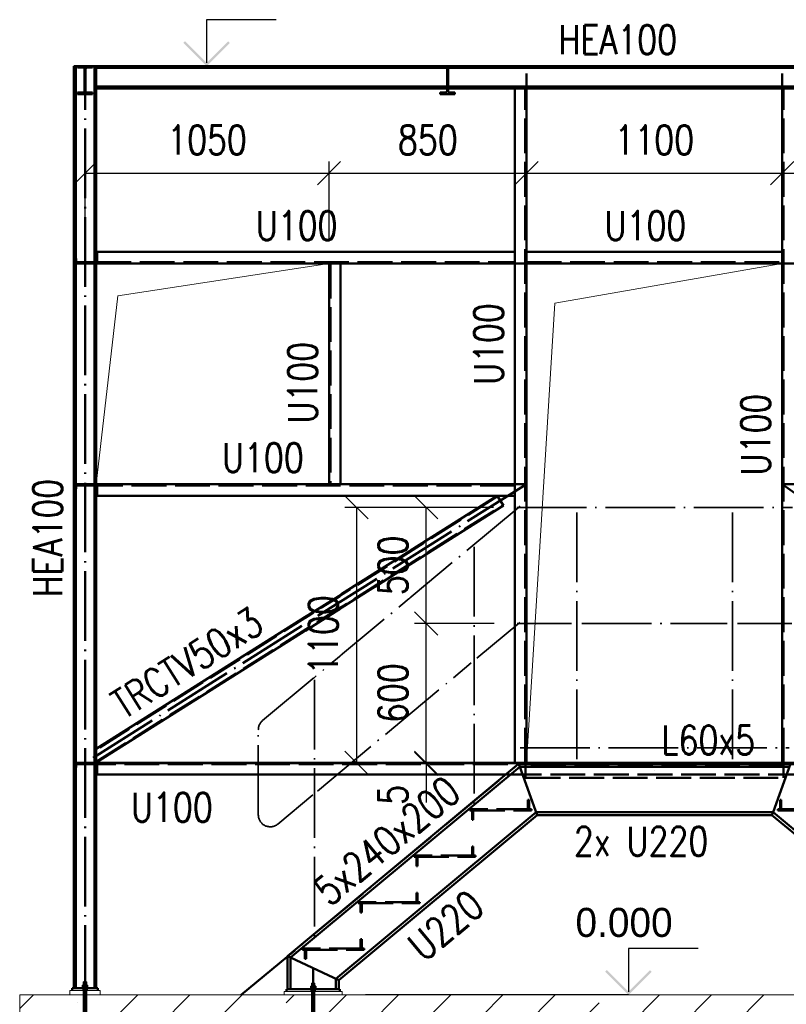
# Paper-space layout 'Layout1' of a CAD drawing. Extents: x -2 to 1083, y -36 to 422.
# Tile 10 of 67: x 268 to 334, y 44 to 128. Entities that reach past the tile are written whole.
import ezdxf

# ---------------------------------------------------------------- set-up
doc = ezdxf.new("R2010")
doc.units = 0
for name, pattern in [('ACAD_ISO02W100', [15, 12, -3]), ('ACAD_ISO04W100', [30.5, 24, -3, 0.5, -3]), ('HP_01_CER_B', [8, 5, -1, 1, -1])]:
    doc.linetypes.add(name, pattern=pattern)
doc.layers.get('0').update_dxf_attribs({"linetype": 'CONTINUOUS'})
doc.layers.get('DEFPOINTS').update_dxf_attribs({"color": 132, "linetype": 'CONTINUOUS'})
for name, color, linetype, lineweight in [('SS_1.ET-HALA_TaO-RASTR', 7, 'HP_01_CER_B', 13), ('SS_BETON-PODLITI', 9, 'CONTINUOUS', 13), ('SS_BETON-ZAKLADY', 9, 'CONTINUOUS', 13), ('SS_KOTVY', 2, 'CONTINUOUS', 35), ('SS_KOTY', 3, 'CONTINUOUS', 25), ('SS_KOTY-VYSKOVA', 140, 'CONTINUOUS', 25), ('SS_LEMOVÁNÍ', 21, 'CONTINUOUS', 50), ('SS_PODKLADY', 9, 'CONTINUOUS', 13), ('SS_POPIS_PROFILU', 13, 'CONTINUOUS', 25), ('SS_SCHODISTE', 30, 'CONTINUOUS', 50), ('SS_SLOUPY', 143, 'CONTINUOUS', 50), ('SS_TEXT25', 7, 'CONTINUOUS', 25), ('SS_VAZNICE', 113, 'CONTINUOUS', 50), ('SS_ZABRADLI', 2, 'CONTINUOUS', 35), ('SS_ZTUŽENÍ', 81, 'CONTINUOUS', 50)]:
    doc.layers.add(name, color=color, linetype=linetype, lineweight=lineweight)
doc.layers.add('SS_PLECHY', color=7, linetype='CONTINUOUS', lineweight=50, true_color=0xb47846)
doc.styles.add('ROMANS', font='romans.shx', dxfattribs={"width": 0.8})
doc.styles.add('romans.shx', font='romans.shx', dxfattribs={"height": 5})
doc.dimstyles.new('A-1_(2.5)_50AS', dxfattribs={"dimtxt": 2.5, "dimasz": 2, "dimexe": 1, "dimexo": 2, "dimgap": 0, "dimtad": 0, "dimdec": 1, "dimlfac": 50, "dimrnd": 1, "dimtxsty": 'ROMANS', "dimblk1": 'OBLIQUE', "dimblk2": 'OBLIQUE', "dimsah": 1, "dimcen": 2, "dimclrd": 256, "dimclre": 256, "dimclrt": 256, "dimadec": 1, "dimazin": 2, "dimtfac": 0.714286, "dimtdec": 1, "dimtmove": 0, "dimatfit": 3, "dimldrblk": 'OPEN', "dimfxl": 1, "dimtvp": 1.142857, "dimtfill": 1, "dimtolj": 1, "dimlwd": -1, "dimlwe": -1, "dimarcsym": 0})

# ---------------------------------------------------------------- blocks, each defined once
blk = doc.blocks.new('_Oblique')
at = {"color": 0, "linetype": 'ByBlock', "lineweight": -2}
blk.add_line((-0.5, -0.5), (0.5, 0.5), dxfattribs=at)
blk = doc.blocks.new('*D123')
at = {"layer": 'DEFPOINTS', "color": 0, "transparency": 16777216}
for p in [(294.427, 115.261), (273.427, 107.472, -97942.2), (294.427, 107.472)]:
    blk.add_point(p, dxfattribs=at)
at = {"layer": 'SS_KOTY', "transparency": 16777216}
for p, q in [((273.427, 109.472), (273.427, 116.261)), ((294.427, 109.472), (294.427, 116.261)), ((273.427, 115.261), (294.427, 115.261))]:
    blk.add_line(p, q, dxfattribs=at)
at = {"layer": 'SS_KOTY', "transparency": 16777216, "xscale": 2, "yscale": 2, "zscale": 2, "rotation": 180}
blk.add_blockref('_Oblique', (273.427, 115.261), dxfattribs=at)
at = {"layer": 'SS_KOTY', "transparency": 16777216, "xscale": 2, "yscale": 2, "zscale": 2}
blk.add_blockref('_Oblique', (294.427, 115.261), dxfattribs=at)
at = {"layer": 'SS_KOTY', "transparency": 16777216, "insert": (283.927, 118.118), "char_height": 2.5, "attachment_point": 5, "style": 'ROMANS', "bg_fill": 3, "box_fill_scale": 1.1, "bg_fill_color": 256, "bg_fill_true_color": 13158600, "bg_fill_transparency": 0}
blk.add_mtext('\\A1;1050', dxfattribs=at)
blk = doc.blocks.new('_OPEN')
at = {"color": 0, "linetype": 'ByBlock'}
for p, q in [((-1, 0.167), (0, 0)), ((0, 0), (-1, -0.167)), ((0, 0), (-1, 0))]:
    blk.add_line(p, q, dxfattribs=at)
blk = doc.blocks.new('*D124')
at = {"layer": 'DEFPOINTS', "color": 0, "transparency": 16777216}
for p in [(311.427, 115.261), (311.427, 108.472), (294.427, 107.472)]:
    blk.add_point(p, dxfattribs=at)
at = {"layer": 'SS_KOTY', "transparency": 16777216}
for p, q in [((294.427, 109.472), (294.427, 116.261)), ((311.427, 110.472), (311.427, 116.261)), ((294.427, 115.261), (311.427, 115.261))]:
    blk.add_line(p, q, dxfattribs=at)
at = {"layer": 'SS_KOTY', "transparency": 16777216, "xscale": 2, "yscale": 2, "zscale": 2, "rotation": 180}
blk.add_blockref('_Oblique', (294.427, 115.261), dxfattribs=at)
at = {"layer": 'SS_KOTY', "transparency": 16777216, "xscale": 2, "yscale": 2, "zscale": 2}
blk.add_blockref('_Oblique', (311.427, 115.261), dxfattribs=at)
at = {"layer": 'SS_KOTY', "transparency": 16777216, "insert": (302.927, 118.118), "char_height": 2.5, "attachment_point": 5, "style": 'ROMANS', "bg_fill": 3, "box_fill_scale": 1.1, "bg_fill_color": 256, "bg_fill_true_color": 13158600, "bg_fill_transparency": 0}
blk.add_mtext('\\A1;850', dxfattribs=at)
blk = doc.blocks.new('*D125')
at = {"layer": 'DEFPOINTS', "color": 0, "transparency": 16777216}
for p in [(333.427, 115.261), (311.427, 108.472), (333.427, 108.472)]:
    blk.add_point(p, dxfattribs=at)
at = {"layer": 'SS_KOTY', "transparency": 16777216}
for p, q in [((311.427, 110.472), (311.427, 116.261)), ((333.427, 110.472), (333.427, 116.261)), ((311.427, 115.261), (333.427, 115.261))]:
    blk.add_line(p, q, dxfattribs=at)
at = {"layer": 'SS_KOTY', "transparency": 16777216, "xscale": 2, "yscale": 2, "zscale": 2, "rotation": 180}
blk.add_blockref('_Oblique', (311.427, 115.261), dxfattribs=at)
at = {"layer": 'SS_KOTY', "transparency": 16777216, "xscale": 2, "yscale": 2, "zscale": 2}
blk.add_blockref('_Oblique', (333.427, 115.261), dxfattribs=at)
at = {"layer": 'SS_KOTY', "transparency": 16777216, "insert": (322.427, 118.118), "char_height": 2.5, "attachment_point": 5, "style": 'ROMANS', "bg_fill": 3, "box_fill_scale": 1.1, "bg_fill_color": 256, "bg_fill_true_color": 13158600, "bg_fill_transparency": 0}
blk.add_mtext('\\A1;1100', dxfattribs=at)
blk = doc.blocks.new('*D126')
at = {"layer": 'DEFPOINTS', "color": 0, "transparency": 16777216}
for p in [(346.027, 115.261), (333.427, 108.472), (346.027, 107.472)]:
    blk.add_point(p, dxfattribs=at)
at = {"layer": 'SS_KOTY', "transparency": 16777216}
for p, q in [((333.427, 110.472), (333.427, 116.261)), ((346.027, 109.472), (346.027, 116.261)), ((333.427, 115.261), (346.027, 115.261))]:
    blk.add_line(p, q, dxfattribs=at)
at = {"layer": 'SS_KOTY', "transparency": 16777216, "xscale": 2, "yscale": 2, "zscale": 2, "rotation": 180}
blk.add_blockref('_Oblique', (333.427, 115.261), dxfattribs=at)
at = {"layer": 'SS_KOTY', "transparency": 16777216, "xscale": 2, "yscale": 2, "zscale": 2}
blk.add_blockref('_Oblique', (346.027, 115.261), dxfattribs=at)
at = {"layer": 'SS_KOTY', "transparency": 16777216, "insert": (339.727, 118.118), "char_height": 2.5, "attachment_point": 5, "style": 'ROMANS', "bg_fill": 3, "box_fill_scale": 1.1, "bg_fill_color": 256, "bg_fill_true_color": 13158600, "bg_fill_transparency": 0}
blk.add_mtext('\\A1;630', dxfattribs=at)
blk = doc.blocks.new('*D128')
at = {"layer": 'DEFPOINTS', "color": 0, "transparency": 16777216}
for p in [(311.347, 64.472), (302.79, 64.372), (311.347, 64.372)]:
    blk.add_point(p, dxfattribs=at)
at = {"layer": 'SS_KOTY', "transparency": 16777216}
for p, q in [((309.347, 64.472), (301.79, 64.472)), ((302.79, 64.472), (302.79, 64.372)), ((309.347, 64.372), (301.79, 64.372)), ((302.79, 64.372), (302.79, 61.038))]:
    blk.add_line(p, q, dxfattribs=at)
at = {"layer": 'SS_KOTY', "transparency": 16777216, "xscale": 2, "yscale": 2, "zscale": 2}
for p, rotation in [((302.79, 64.472), 90), ((302.79, 64.372), 270)]:
    blk.add_blockref('_Oblique', p, dxfattribs=dict(at, rotation=rotation))
at = {"layer": 'SS_KOTY', "transparency": 16777216, "insert": (299.933, 61.705), "char_height": 2.5, "attachment_point": 5, "rotation": 90, "style": 'ROMANS', "bg_fill": 3, "box_fill_scale": 1.1, "bg_fill_color": 256, "bg_fill_true_color": 13158600, "bg_fill_transparency": 0}
blk.add_mtext('\\A1;5', dxfattribs=at)
blk = doc.blocks.new('*D129')
at = {"layer": 'DEFPOINTS', "color": 0, "transparency": 16777216}
for p in [(302.79, 76.472), (310.631, 76.472, -97917.3), (311.347, 64.472)]:
    blk.add_point(p, dxfattribs=at)
at = {"layer": 'SS_KOTY', "transparency": 16777216}
for p, q in [((308.631, 76.472), (301.79, 76.472)), ((302.79, 64.472), (302.79, 76.472)), ((309.347, 64.472), (301.79, 64.472))]:
    blk.add_line(p, q, dxfattribs=at)
at = {"layer": 'SS_KOTY', "transparency": 16777216, "xscale": 2, "yscale": 2, "zscale": 2}
for p, rotation in [((302.79, 76.472), 90), ((302.79, 64.472), 270)]:
    blk.add_blockref('_Oblique', p, dxfattribs=dict(at, rotation=rotation))
at = {"layer": 'SS_KOTY', "transparency": 16777216, "insert": (299.933, 70.472), "char_height": 2.5, "attachment_point": 5, "rotation": 90, "style": 'ROMANS', "bg_fill": 3, "box_fill_scale": 1.1, "bg_fill_color": 256, "bg_fill_true_color": 13158600, "bg_fill_transparency": 0}
blk.add_mtext('\\A1;600', dxfattribs=at)
blk = doc.blocks.new('*D130')
at = {"layer": 'DEFPOINTS', "color": 0, "transparency": 16777216}
for p in [(302.79, 86.472), (310.586, 86.472, -97917.3), (310.631, 76.472, -97917.3)]:
    blk.add_point(p, dxfattribs=at)
at = {"layer": 'SS_KOTY', "transparency": 16777216}
for p, q in [((308.586, 86.472), (301.79, 86.472)), ((302.79, 76.472), (302.79, 86.472)), ((308.631, 76.472), (301.79, 76.472))]:
    blk.add_line(p, q, dxfattribs=at)
at = {"layer": 'SS_KOTY', "transparency": 16777216, "xscale": 2, "yscale": 2, "zscale": 2}
for p, rotation in [((302.79, 86.472), 90), ((302.79, 76.472), 270)]:
    blk.add_blockref('_Oblique', p, dxfattribs=dict(at, rotation=rotation))
at = {"layer": 'SS_KOTY', "transparency": 16777216, "insert": (299.933, 81.472), "char_height": 2.5, "attachment_point": 5, "rotation": 90, "style": 'ROMANS', "bg_fill": 3, "box_fill_scale": 1.1, "bg_fill_color": 256, "bg_fill_true_color": 13158600, "bg_fill_transparency": 0}
blk.add_mtext('\\A1;500', dxfattribs=at)
blk = doc.blocks.new('*D131')
at = {"layer": 'DEFPOINTS', "color": 0, "transparency": 16777216}
for p in [(310.586, 86.472, -97917.3), (296.79, 64.472), (311.347, 64.472)]:
    blk.add_point(p, dxfattribs=at)
at = {"layer": 'SS_KOTY', "transparency": 16777216}
for p, q in [((308.586, 86.472), (295.79, 86.472)), ((296.79, 86.472), (296.79, 64.472)), ((309.347, 64.472), (295.79, 64.472))]:
    blk.add_line(p, q, dxfattribs=at)
at = {"layer": 'SS_KOTY', "transparency": 16777216, "xscale": 2, "yscale": 2, "zscale": 2}
for p, rotation in [((296.79, 86.472), 90), ((296.79, 64.472), 270)]:
    blk.add_blockref('_Oblique', p, dxfattribs=dict(at, rotation=rotation))
at = {"layer": 'SS_KOTY', "transparency": 16777216, "insert": (293.933, 75.472), "char_height": 2.5, "attachment_point": 5, "rotation": 90, "style": 'ROMANS', "bg_fill": 3, "box_fill_scale": 1.1, "bg_fill_color": 256, "bg_fill_true_color": 13158600, "bg_fill_transparency": 0}
blk.add_mtext('\\A1;1100', dxfattribs=at)

psp = doc.layouts.get("Layout1")

# ---------------------------------------------------------------- hatches: boundary and pattern name
at = {"layer": 'SS_BETON-ZAKLADY'}
h = psp.add_hatch(dxfattribs=at)
h.set_pattern_fill('ANSI35', color=256, style=0)
h.paths.add_polyline_path([(372.5505, 36.4717), (372.5505, 44.4717), (267.8027, 44.4717), (267.8027, 36.4717)], flags=0)
at = {"layer": 'SS_KOTY-VYSKOVA'}
for points in [[(282.0256, 126.6131), (281.8841, 126.4717), (283.8841, 124.4717), (285.8841, 126.4717), (285.7427, 126.6131), (283.8841, 124.7545)], [(318.3375, 46.6131), (318.1961, 46.4717), (320.1961, 44.4717), (322.1961, 46.4717), (322.0547, 46.6131), (320.1961, 44.7545)]]:
    psp.add_hatch(color=256, dxfattribs=at).paths.add_polyline_path(points)

# ---------------------------------------------------------------- linework, layer by layer
at = {"layer": 'SS_1.ET-HALA_TaO-RASTR', "linetype": 'ACAD_ISO04W100', "ltscale": 0.25}
psp.add_line((320.2266, 44.4717), (320.2266, 44.4717), dxfattribs=at)
at = {"layer": 'SS_BETON-PODLITI', "ltscale": 0.25}
for p, q in [((274.7266, 44.8717), (272.1266, 44.8717)), ((272.1266, 44.8717), (272.1266, 44.4717)), ((274.7266, 44.4717), (274.7266, 44.8717)), ((295.5666, 44.7717), (290.5666, 44.7717)), ((290.5666, 44.7717), (290.5666, 44.4717)), ((295.5666, 44.4717), (295.5666, 44.7717))]:
    psp.add_line(p, q, dxfattribs=at)
at = {"layer": 'SS_BETON-ZAKLADY', "ltscale": 0.25}
for p, q in [((372.5505, 44.4717), (267.8027, 44.4717)), ((267.8027, 44.4717), (267.8027, 36.4717))]:
    psp.add_line(p, q, dxfattribs=at)
at = {"layer": 'SS_KOTVY', "color": 7, "linetype": 'ACAD_ISO04W100', "ltscale": 0.25}
for p, q in [((273.1866, 45.2717), (273.6666, 45.2717)), ((273.1866, 45.2717), (273.6666, 45.2717)), ((273.4266, 45.5917), (273.4266, 42.3917)), ((273.4266, 45.5917), (273.4266, 42.3917)), ((273.4266, 45.2717), (273.4266, 45.2717)), ((273.4266, 45.2717), (273.4266, 45.2717)), ((293.3066, 45.1717), (292.8266, 45.1717)), ((293.0666, 45.4917), (293.0666, 42.2917)), ((293.0666, 45.1717), (293.0666, 45.1717)), ((273.3066, 44.6717), (273.5466, 44.6717)), ((273.3066, 44.6717), (273.5466, 44.6717)), ((273.4266, 44.6717), (273.4266, 44.6717)), ((273.4266, 44.6717), (273.4266, 44.6717)), ((293.1866, 44.5717), (292.9466, 44.5717)), ((293.0666, 44.5717), (293.0666, 44.5717))]:
    psp.add_line(p, q, dxfattribs=at)
at = {"layer": 'SS_KOTVY', "color": 1, "linetype": 'Continuous', "ltscale": 0.25}
for p, q in [((273.1866, 45.1217), (273.1912, 45.1217)), ((273.1866, 45.1217), (273.1866, 45.0717)), ((273.1912, 45.1217), (273.2049, 45.1217)), ((273.2049, 45.1217), (273.2271, 45.1217)), ((273.3171, 45.3217), (273.2076, 45.3217)), ((273.2076, 45.3217), (273.2076, 45.1217)), ((273.2271, 45.1217), (273.2569, 45.1217)), ((273.2569, 45.1217), (273.2933, 45.1217)), ((273.2933, 45.1217), (273.3348, 45.1217)), ((273.3157, 45.5917), (273.3066, 45.5917)), ((273.3066, 45.5917), (273.3066, 45.3217)), ((273.3418, 45.5917), (273.3157, 45.5917)), ((273.5361, 45.3217), (273.3171, 45.3217)), ((273.3171, 45.1217), (273.3171, 45.3217)), ((273.3348, 45.1217), (273.3798, 45.1217)), ((273.3807, 45.5917), (273.3418, 45.5917)), ((273.3798, 45.1217), (273.4266, 45.1217)), ((273.4266, 45.5917), (273.3807, 45.5917)), ((273.4725, 45.5917), (273.4266, 45.5917)), ((273.4266, 45.1217), (273.4734, 45.1217)), ((273.5115, 45.5917), (273.4725, 45.5917)), ((273.4734, 45.1217), (273.5185, 45.1217)), ((273.5375, 45.5917), (273.5115, 45.5917)), ((273.5185, 45.1217), (273.5599, 45.1217)), ((273.6456, 45.3217), (273.5361, 45.3217)), ((273.5361, 45.3217), (273.5361, 45.1217)), ((273.5466, 45.5917), (273.5375, 45.5917)), ((273.5466, 45.3217), (273.5466, 45.5917)), ((273.5599, 45.1217), (273.5963, 45.1217)), ((273.5963, 45.1217), (273.6262, 45.1217)), ((273.6262, 45.1217), (273.6483, 45.1217)), ((273.6456, 45.1217), (273.6456, 45.3217)), ((273.6483, 45.1217), (273.662, 45.1217)), ((273.662, 45.1217), (273.6666, 45.1217)), ((273.6666, 45.0717), (273.6666, 45.1217))]:
    psp.add_line(p, q, dxfattribs=at)
at = {"layer": 'SS_KOTVY', "color": 3, "linetype": 'ACAD_ISO02W100', "ltscale": 0.25}
for p, q in [((273.3066, 45.0717), (273.3066, 44.8717)), ((273.5466, 44.8717), (273.5466, 45.0717)), ((292.8266, 45.0217), (292.8312, 45.0217)), ((292.8266, 45.0217), (292.8266, 44.9717)), ((292.8312, 45.0217), (292.8449, 45.0217)), ((292.8449, 45.0217), (292.8476, 45.0217)), ((292.9571, 45.2217), (292.8476, 45.2217)), ((292.8476, 45.2217), (292.8476, 45.0217)), ((292.8476, 45.0217), (292.8969, 45.0217)), ((292.8969, 45.0217), (292.9333, 45.0217)), ((292.9333, 45.0217), (292.9748, 45.0217)), ((292.9557, 45.4917), (292.9466, 45.4917)), ((292.9466, 45.4917), (292.9466, 45.2217)), ((292.9466, 44.9717), (292.9466, 44.7717)), ((292.9818, 45.4917), (292.9557, 45.4917)), ((293.1761, 45.2217), (292.9571, 45.2217)), ((292.9571, 45.2217), (292.9571, 45.0217)), ((292.9748, 45.0217), (293.0198, 45.0217)), ((293.0207, 45.4917), (292.9818, 45.4917)), ((293.0198, 45.0217), (293.0666, 45.0217)), ((293.0666, 45.4917), (293.0207, 45.4917)), ((293.1125, 45.4917), (293.0666, 45.4917)), ((293.0666, 45.0217), (293.1134, 45.0217)), ((293.1515, 45.4917), (293.1125, 45.4917)), ((293.1134, 45.0217), (293.1585, 45.0217)), ((293.1775, 45.4917), (293.1515, 45.4917)), ((293.1585, 45.0217), (293.1999, 45.0217)), ((293.2856, 45.2217), (293.1761, 45.2217)), ((293.1761, 45.2217), (293.1761, 45.0217)), ((293.1866, 45.4917), (293.1775, 45.4917)), ((293.1866, 45.2217), (293.1866, 45.4917)), ((293.1866, 44.7717), (293.1866, 44.9717)), ((293.1999, 45.0217), (293.2363, 45.0217)), ((293.2363, 45.0217), (293.2856, 45.0217)), ((293.2856, 45.0217), (293.2856, 45.2217)), ((293.2856, 45.0217), (293.2883, 45.0217)), ((293.2883, 45.0217), (293.302, 45.0217)), ((293.302, 45.0217), (293.3066, 45.0217)), ((293.3066, 44.9717), (293.3066, 45.0217)), ((273.3066, 44.8717), (273.3066, 44.4717)), ((273.3066, 44.4717), (273.3066, 42.3917)), ((273.5466, 44.4717), (273.5466, 44.8717)), ((273.5466, 42.3917), (273.5466, 44.4717)), ((292.9466, 44.7717), (292.9466, 44.4717)), ((292.9466, 44.4717), (292.9466, 42.2917)), ((293.1866, 44.4717), (293.1866, 44.7717)), ((293.1866, 42.2917), (293.1866, 44.4717))]:
    psp.add_line(p, q, dxfattribs=at)
at = {"layer": 'SS_KOTY-VYSKOVA'}
for p, q in [((289.8841, 128.4717, -97941.15), (283.8841, 128.4717, -97941.15)), ((283.8841, 128.4717, -97941.15), (283.8841, 124.7545, -97941.15)), ((283.8841, 124.4717), (273.4268, 124.4717)), ((326.1961, 48.4717), (320.1961, 48.4717)), ((320.1961, 48.4717), (320.1961, 44.7545)), ((320.1961, 44.4717), (297.5666, 44.4717))]:
    psp.add_line(p, q, dxfattribs=at)
at = {"layer": 'SS_LEMOVÁNÍ', "color": 3, "linetype": 'ACAD_ISO02W100', "ltscale": 0.25}
for p, q in [((274.3866, 88.4717), (272.4666, 88.4717)), ((272.6545, 88.1952), (272.6032, 87.5545)), ((274.1093, 88.3517), (272.824, 88.3517)), ((274.2787, 88.1952), (274.33, 87.5545)), ((310.4266, 88.3517), (274.3866, 88.3517)), ((274.4666, 88.4717), (274.4666, 87.4717)), ((272.4666, 87.4717), (272.5135, 87.4717)), ((333.4266, 86.0267), (333.4266, 86.9167)), ((333.4266, 76.1517), (333.4266, 76.7917)), ((333.4266, 64.7717), (333.4266, 66.7717)), ((274.3866, 64.4717), (272.4666, 64.4717)), ((288.7867, 64.4717), (287.8967, 64.4717)), ((272.6545, 64.1952), (272.6032, 63.5545)), ((274.1093, 64.3517), (272.824, 64.3517)), ((274.2787, 64.1952), (274.33, 63.5545)), ((274.4666, 64.3717), (274.4666, 63.4717)), ((272.5135, 63.4717), (272.4666, 63.4717)), ((288.7867, 63.4717), (287.8967, 63.4717))]:
    psp.add_line(p, q, dxfattribs=at)
at = {"layer": 'SS_LEMOVÁNÍ', "color": 7, "linetype": 'ACAD_ISO04W100', "ltscale": 0.25}
for p, q in [((311.4266, 88.4717), (273.4266, 88.4717)), ((273.4666, 88.4717), (273.4666, 88.4717)), ((367.0266, 88.4717), (333.4266, 88.4717)), ((273.4666, 64.4717), (273.4666, 64.4717))]:
    psp.add_line(p, q, dxfattribs=at)
at = {"layer": 'SS_LEMOVÁNÍ', "color": 1, "linetype": 'Continuous', "ltscale": 0.25}
for p, q in [((310.4266, 88.4717), (274.3866, 88.4717)), ((333.4266, 76.7917), (333.4266, 86.0267)), ((333.4266, 66.7717), (333.4266, 76.1517)), ((287.8967, 64.4717), (274.3866, 64.4717)), ((333.4266, 64.4717), (333.4266, 64.7717)), ((337.5427, 64.4717), (333.5466, 64.4717)), ((287.8967, 63.4717), (274.3866, 63.4717))]:
    psp.add_line(p, q, dxfattribs=at)
at = {"layer": 'SS_LEMOVÁNÍ', "color": 3, "linetype": 'ACAD_ISO02W100', "ltscale": 0.25, "extrusion": (3.31199e-12, -1.52964e-12, -1)}
psp.add_arc((-272.824, 88.1817), 0.17, 4.574, 90, dxfattribs=at)
at = {"layer": 'SS_LEMOVÁNÍ', "color": 3, "linetype": 'ACAD_ISO02W100', "ltscale": 0.25, "extrusion": (-1.41881e-12, -3.42392e-12, -1)}
psp.add_arc((-274.1093, 88.1817), 0.17, 90, 175.426, dxfattribs=at)
at = {"layer": 'SS_LEMOVÁNÍ', "color": 3, "linetype": 'ACAD_ISO02W100', "ltscale": 0.25}
for centre, start, end in [((272.5135, 87.5617), 270, 355.426), ((274.4197, 87.5617), 184.574, 270), ((272.5135, 63.5617), 270, 355.426), ((274.4197, 63.5617), 184.574, 270)]:
    psp.add_arc(centre, 0.09, start, end, dxfattribs=at)
at = {"layer": 'SS_LEMOVÁNÍ', "color": 3, "linetype": 'ACAD_ISO02W100', "ltscale": 0.25, "extrusion": (1.65572e-12, -7.64787e-13, -1)}
psp.add_arc((-272.824, 64.1817), 0.17, 4.574, 90, dxfattribs=at)
at = {"layer": 'SS_LEMOVÁNÍ', "color": 3, "linetype": 'ACAD_ISO02W100', "ltscale": 0.25, "extrusion": (-7.09681e-13, -1.71193e-12, -1)}
psp.add_arc((-274.1093, 64.1817), 0.17, 90, 175.426, dxfattribs=at)
at = {"layer": 'SS_PLECHY', "color": 3, "linetype": 'ACAD_ISO02W100', "ltscale": 0.25}
for p, q in [((316.1916, 64.4717), (315.3016, 64.4717)), ((329.5916, 64.4717), (328.7016, 64.4717)), ((311.8466, 60.3717), (311.8466, 60.4717)), ((338.3466, 60.4717), (333.0466, 60.4717)), ((333.0466, 60.4717), (333.0466, 60.3717)), ((333.0466, 60.3717), (338.3466, 60.3717)), ((307.0466, 56.4717), (301.7466, 56.4717)), ((301.7466, 56.4717), (301.7466, 56.3717)), ((301.7466, 56.3717), (307.0466, 56.3717)), ((307.0466, 56.3717), (307.0466, 56.4717)), ((302.2466, 52.4717), (296.9466, 52.4717)), ((296.9466, 52.4717), (296.9466, 52.3717)), ((296.9466, 52.3717), (302.2466, 52.3717)), ((302.2466, 52.3717), (302.2466, 52.4717)), ((297.4466, 48.4717), (292.1466, 48.4717)), ((292.1466, 48.4717), (292.1466, 48.3717)), ((292.1466, 48.3717), (297.4466, 48.3717)), ((297.4466, 48.3717), (297.4466, 48.4717))]:
    psp.add_line(p, q, dxfattribs=at)
at = {"layer": 'SS_PLECHY', "color": 1, "linetype": 'Continuous', "ltscale": 0.25}
for p, q in [((328.7016, 64.4717), (316.1916, 64.4717)), ((333.5466, 64.4717), (329.5916, 64.4717)), ((333.5466, 64.3717), (333.5466, 64.4717))]:
    psp.add_line(p, q, dxfattribs=at)
at = {"layer": 'SS_PLECHY', "color": 9, "linetype": 'ACAD_ISO02W100', "ltscale": 0.25}
for p, q in [((333.3466, 61.2717), (333.2466, 61.2717)), ((333.2466, 61.2717), (333.2466, 60.4717)), ((333.3466, 60.4717), (333.3466, 61.2717)), ((306.7466, 59.5717), (306.8466, 59.5717)), ((306.8466, 57.2717), (306.7466, 57.2717)), ((306.7466, 57.2717), (306.7466, 56.4717)), ((306.8466, 56.4717), (306.8466, 57.2717)), ((301.9466, 56.3717), (301.9466, 55.5717)), ((302.0466, 55.5717), (302.0466, 56.3717)), ((301.9466, 55.5717), (302.0466, 55.5717)), ((302.0466, 53.2717), (301.9466, 53.2717)), ((301.9466, 53.2717), (301.9466, 52.4717)), ((302.0466, 52.4717), (302.0466, 53.2717)), ((297.1466, 52.3717), (297.1466, 51.5717)), ((297.2466, 51.5717), (297.2466, 52.3717)), ((297.1466, 51.5717), (297.2466, 51.5717)), ((297.2466, 49.2717), (297.1466, 49.2717)), ((297.1466, 49.2717), (297.1466, 48.4717)), ((297.2466, 48.4717), (297.2466, 49.2717)), ((292.3466, 48.3717), (292.3466, 47.5717)), ((292.4466, 47.5717), (292.4466, 48.3717)), ((292.3466, 47.5717), (292.4466, 47.5717))]:
    psp.add_line(p, q, dxfattribs=at)
at = {"layer": 'SS_PODKLADY', "color": 3, "linetype": 'ACAD_ISO02W100', "ltscale": 0.25}
psp.add_line((274.4666, 64.4717), (274.4666, 64.3717), dxfattribs=at)
at = {"layer": 'SS_PODKLADY'}
for points, elevation in [([(274.3866, 88.4717), (276.2562, 104.6919), (294.4266, 107.4717)], -97940.2), ([(311.4266, 64.4717), (313.8641, 104.0569), (333.4266, 107.4717)], 25627.96)]:
    psp.add_lwpolyline(points, dxfattribs=dict(at, elevation=elevation))
at = {"layer": 'SS_SCHODISTE', "color": 3, "linetype": 'ACAD_ISO02W100', "ltscale": 0.25}
for p, q in [((333.5266, 64.3717), (333.5266, 64.4717)), ((333.5466, 63.1717), (333.5466, 64.3717)), ((292.9266, 44.9717), (292.9266, 44.7717)), ((293.2066, 44.7717), (293.2066, 44.9717))]:
    psp.add_line(p, q, dxfattribs=at)
at = {"layer": 'SS_SCHODISTE', "color": 1, "linetype": 'ACAD_ISO04W100', "ltscale": 0.25}
psp.add_line((322.4466, 63.7717), (322.4466, 63.7717), dxfattribs=at)
at = {"layer": 'SS_SCHODISTE', "color": 1, "linetype": 'Continuous', "ltscale": 0.25}
for p, q in [((334.1466, 64.3716), (332.6441, 60.2217)), ((312.2491, 60.2217), (295.0166, 45.8613)), ((332.6441, 60.2217), (312.2491, 60.2217)), ((332.6441, 60.2217), (332.5536, 59.9717)), ((349.8766, 45.8613), (332.6441, 60.2217)), ((295.2666, 45.7442), (312.3396, 59.9717)), ((312.3396, 59.9717), (332.5536, 59.9717)), ((332.5536, 59.9717), (349.6266, 45.7442)), ((291.1166, 47.6879), (290.8666, 47.805)), ((290.8666, 47.805), (290.8666, 44.9717)), ((295.2666, 45.7441), (291.1166, 47.6879)), ((291.1166, 44.9717), (291.1166, 47.6879)), ((295.0166, 45.8612), (295.0166, 44.9717)), ((295.3666, 44.9717), (290.7666, 44.9717)), ((290.7666, 44.9717), (290.7666, 44.7717)), ((295.2666, 44.9717), (295.2666, 45.7441)), ((295.3666, 44.7717), (295.3666, 44.9717))]:
    psp.add_line(p, q, dxfattribs=at)
at = {"layer": 'SS_SCHODISTE', "color": 7, "linetype": 'ACAD_ISO04W100', "ltscale": 0.25}
psp.add_line((293.0666, 46.7746), (293.0666, 44.9717), dxfattribs=at)
at = {"layer": 'SS_SLOUPY', "color": 1, "linetype": 'Continuous', "ltscale": 0.25}
for p, q in [((274.3866, 124.4717), (272.4666, 124.4717)), ((366.0666, 124.4717), (274.3866, 124.4717)), ((274.3866, 124.3117), (366.0666, 124.3117)), ((366.0666, 122.7117), (274.3866, 122.7117)), ((274.3866, 122.5517), (366.0666, 122.5517)), ((274.5266, 45.0717), (272.3266, 45.0717)), ((272.3266, 45.0717), (272.3266, 44.8717)), ((274.5266, 44.8717), (274.5266, 45.0717))]:
    psp.add_line(p, q, dxfattribs=at)
at = {"layer": 'SS_SLOUPY', "color": 7, "linetype": 'ACAD_ISO04W100', "ltscale": 0.25}
psp.add_line((367.0266, 124.4717), (273.4266, 124.4717), dxfattribs=at)
at = {"layer": 'SS_SLOUPY', "color": 3, "linetype": 'ACAD_ISO02W100', "ltscale": 0.25}
for p, q in [((273.2866, 45.0717), (273.2866, 44.8717)), ((273.5666, 44.8717), (273.5666, 45.0717))]:
    psp.add_line(p, q, dxfattribs=at)
at = {"layer": 'SS_VAZNICE', "color": 3, "linetype": 'ACAD_ISO02W100', "ltscale": 0.25}
for p, q in [((272.7866, 124.4717), (272.7866, 124.3457)), ((272.7866, 124.3457), (273.2426, 124.3457)), ((273.3826, 124.2057), (273.3826, 122.3377)), ((273.4706, 122.3377), (273.4706, 124.2057)), ((273.6106, 124.3457), (274.0666, 124.3457)), ((274.0666, 124.3457), (274.0666, 124.4717)), ((303.9866, 124.4717), (303.9866, 124.3457)), ((303.9866, 124.3457), (304.4426, 124.3457)), ((304.5826, 122.5517), (304.5826, 124.2057)), ((304.6706, 124.2057), (304.6706, 122.5517)), ((304.8106, 124.3457), (305.2666, 124.3457)), ((305.2666, 124.3457), (305.2666, 124.4717)), ((273.2426, 122.1977), (272.7866, 122.1977)), ((272.7866, 122.1977), (272.7866, 122.0717)), ((274.0666, 122.1977), (273.6106, 122.1977)), ((274.0666, 122.0717), (274.0666, 122.1977)), ((272.7866, 122.0717), (274.0666, 122.0717))]:
    psp.add_line(p, q, dxfattribs=at)
at = {"layer": 'SS_VAZNICE', "color": 7, "linetype": 'ACAD_ISO04W100', "ltscale": 0.25}
for p, q in [((273.4266, 124.4717), (273.4266, 124.4717)), ((304.6266, 124.4717), (304.6266, 124.4717))]:
    psp.add_line(p, q, dxfattribs=at)
at = {"layer": 'SS_VAZNICE', "color": 1, "linetype": 'Continuous', "ltscale": 0.25}
for p, q in [((304.4426, 122.1977), (303.9866, 122.1977)), ((303.9866, 122.1977), (303.9866, 122.0717)), ((304.5826, 122.5517), (304.5826, 122.3377)), ((304.6706, 122.3377), (304.6706, 122.5517)), ((305.2666, 122.1977), (304.8106, 122.1977)), ((305.2666, 122.0717), (305.2666, 122.1977)), ((303.9866, 122.0717), (305.2666, 122.0717))]:
    psp.add_line(p, q, dxfattribs=at)
at = {"layer": 'SS_VAZNICE', "color": 3, "linetype": 'ACAD_ISO02W100', "ltscale": 0.25, "extrusion": (-8.61637e-13, -2.07878e-12, -1)}
psp.add_arc((-273.2426, 124.2057), 0.14, 90, 180, dxfattribs=at)
at = {"layer": 'SS_VAZNICE', "color": 3, "linetype": 'ACAD_ISO02W100', "ltscale": 0.25, "extrusion": (2.07829e-12, -8.61025e-13, -1)}
psp.add_arc((-273.6106, 124.2057), 0.14, 0, 90, dxfattribs=at)
at = {"layer": 'SS_VAZNICE', "color": 3, "linetype": 'ACAD_ISO02W100', "ltscale": 0.25, "extrusion": (-1.72272e-12, -4.15763e-12, -1)}
psp.add_arc((-304.4426, 124.2057, 0), 0.14, 90, 180, dxfattribs=at)
at = {"layer": 'SS_VAZNICE', "color": 3, "linetype": 'ACAD_ISO02W100', "ltscale": 0.25, "extrusion": (4.15714e-12, -1.72211e-12, -1)}
psp.add_arc((-304.8106, 124.2057, 0), 0.14, 0, 90, dxfattribs=at)
at = {"layer": 'SS_VAZNICE', "color": 3, "linetype": 'ACAD_ISO02W100', "ltscale": 0.25, "extrusion": (-1.72272e-12, 4.15775e-12, -1)}
psp.add_arc((-273.2426, 122.3377), 0.14, 180, 270, dxfattribs=at)
at = {"layer": 'SS_VAZNICE', "color": 3, "linetype": 'ACAD_ISO02W100', "ltscale": 0.25, "extrusion": (4.15714e-12, 1.72223e-12, -1)}
psp.add_arc((-273.6106, 122.3377, 0), 0.14, 270, 0, dxfattribs=at)
at = {"layer": 'SS_VAZNICE', "color": 1, "linetype": 'Continuous', "ltscale": 0.25, "extrusion": (-3.44489e-12, 8.31544e-12, -1)}
psp.add_arc((-304.4426, 122.3377), 0.14, 180, 270, dxfattribs=at)
at = {"layer": 'SS_VAZNICE', "color": 1, "linetype": 'Continuous', "ltscale": 0.25, "extrusion": (8.31483e-12, 3.4444e-12, -1)}
psp.add_arc((-304.8106, 122.3377, 0), 0.14, 270, 0, dxfattribs=at)
at = {"layer": 'SS_ZABRADLI', "color": 7, "linetype": 'ACAD_ISO04W100', "ltscale": 0.25}
for p, q in [((315.7466, 86.0267), (315.7466, 64.3717)), ((329.1466, 86.0267), (329.1466, 64.3717)), ((316.1916, 76.4717), (328.7016, 76.4717)), ((329.5916, 76.4717), (334.2624, 76.4717)), ((288.3417, 59.9787), (288.3417, 67.3232)), ((293.0227, 61.7018), (290.0147, 59.1951))]:
    psp.add_line(p, q, dxfattribs=at)
at = {"layer": 'SS_ZABRADLI', "color": 7, "linetype": 'ACAD_ISO04W100', "ltscale": 0.25, "extrusion": (-5.51091e-16, 6.12323e-17, -1)}
for centre, start, end in [((-289.3617, 67.3232), 0, 50.194429), ((-289.3617, 59.9787), 230.194429, 360)]:
    psp.add_arc(centre, 1.02, start, end, dxfattribs=at)
at = {"layer": 'SS_ZTUŽENÍ', "color": 7, "linetype": 'ACAD_ISO04W100', "ltscale": 0.25}
psp.add_line((367.0266, 64.4717), (333.4266, 88.4717), dxfattribs=at)

# ---------------------------------------------------------------- texts
at = {"layer": 'SS_KOTY-VYSKOVA'}
psp.add_text('0.000', height=2.5, dxfattribs=at).set_placement((315.6396, 49.4717))
at = {"layer": 'SS_POPIS_PROFILU', "color": 13, "style": 'romans.shx', "width": 0.8}
for s, p in [('HEA100', (314.1878, 125.4927)), ('U100', (285.2189, 89.4927)), ('L60x5', (323.0495, 65.1717)), ('U100', (277.3869, 59.3833)), ('2x U220', (315.5013, 56.4617))]:
    psp.add_text(s, height=2.5, dxfattribs=at).set_placement(p)
for s, rotation, p in [('U100', 90, (309.4056, 97.0263)), ('U100', 90, (293.4056, 93.6898)), ('U100', 90, (332.4056, 89.2298)), ('HEA100', 90, (271.4666, 78.7279)), ('TRCTV50x3', 32.275644, (276.7517, 68.1508)), ('U220', 39.805571, (302.5763, 47.2522))]:
    psp.add_text(s, height=2.5, rotation=rotation, dxfattribs=at).set_placement(p)

# ---------------------------------------------------------------- next in the draw order: dimensions: what is measured, and where the dimension line sits
at = {"layer": 'SS_KOTY'}
dim = psp.add_linear_dim(base=(294.4266, 115.2611), p1=(273.4266, 107.4717, -97942.2), p2=(294.4266, 107.4717), dimstyle='A-1_(2.5)_50AS', dxfattribs=at)
dim.commit()
dim.dimension.update_dxf_attribs({"geometry": '*D123', "text_midpoint": (283.9266, 118.1182)})
dim = psp.add_linear_dim(base=(302.7901, 64.3717), p1=(311.3466, 64.4717), p2=(311.3466, 64.3717), angle=90, dimstyle='A-1_(2.5)_50AS', dxfattribs=at)
dim.commit()
dim.dimension.update_dxf_attribs({"geometry": '*D128', "text_midpoint": (299.933, 61.705)})

# ---------------------------------------------------------------- next in the draw order: linework, layer by layer
at = {"layer": 'SS_LEMOVÁNÍ', "color": 3, "linetype": 'ACAD_ISO02W100', "ltscale": 0.25}
for p, q in [((272.5135, 108.4717), (272.4666, 108.4717)), ((272.6032, 108.3889), (272.6545, 107.7481)), ((274.33, 108.3889), (274.2787, 107.7481)), ((274.4666, 108.4717), (274.4666, 107.4717)), ((274.3866, 107.4717), (272.4666, 107.4717)), ((272.824, 107.5917), (274.1093, 107.5917))]:
    psp.add_line(p, q, dxfattribs=at)
at = {"layer": 'SS_LEMOVÁNÍ', "color": 1, "linetype": 'Continuous', "ltscale": 0.25}
psp.add_line((274.3866, 107.4717), (274.3866, 108.4717), dxfattribs=at)
at = {"layer": 'SS_LEMOVÁNÍ', "color": 7, "linetype": 'ACAD_ISO04W100', "ltscale": 0.25}
psp.add_line((273.4666, 107.4717), (273.4666, 107.4717), dxfattribs=at)
at = {"layer": 'SS_LEMOVÁNÍ', "color": 3, "linetype": 'ACAD_ISO02W100', "ltscale": 0.25}
for centre, start, end in [((272.5135, 108.3817), 4.574, 90), ((274.4197, 108.3817), 90, 175.426)]:
    psp.add_arc(centre, 0.09, start, end, dxfattribs=at)
at = {"layer": 'SS_LEMOVÁNÍ', "color": 3, "linetype": 'ACAD_ISO02W100', "ltscale": 0.25, "extrusion": (-5.51091e-16, 6.12323e-17, -1)}
for centre, start, end in [((-272.824, 107.7617), 270, 355.426), ((-274.1093, 107.7617), 184.574, 270)]:
    psp.add_arc(centre, 0.17, start, end, dxfattribs=at)
at = {"layer": 'SS_PLECHY', "color": 9, "linetype": 'ACAD_ISO02W100', "ltscale": 0.25}
for p, q in [((311.6466, 61.2717), (311.5466, 61.2717)), ((311.5466, 61.2717), (311.5466, 60.4717)), ((311.6466, 60.4717), (311.6466, 61.2717)), ((306.7466, 60.3717), (306.7466, 59.5717)), ((306.8466, 59.5717), (306.8466, 60.3717))]:
    psp.add_line(p, q, dxfattribs=at)
at = {"layer": 'SS_PLECHY', "color": 3, "linetype": 'ACAD_ISO02W100', "ltscale": 0.25}
for p, q in [((311.8466, 60.4717), (306.5466, 60.4717)), ((306.5466, 60.4717), (306.5466, 60.3717)), ((306.5466, 60.3717), (311.8466, 60.3717))]:
    psp.add_line(p, q, dxfattribs=at)
at = {"layer": 'SS_SLOUPY', "color": 1, "linetype": 'Continuous', "ltscale": 0.25}
for p, q in [((272.4666, 124.4717), (272.4666, 45.0717)), ((272.6266, 45.0717), (272.6266, 124.4717)), ((274.2266, 124.4717), (274.2266, 45.0717)), ((274.3866, 108.4717), (274.3866, 124.4717)), ((274.3866, 45.0717), (274.3866, 107.4717))]:
    psp.add_line(p, q, dxfattribs=at)
at = {"layer": 'SS_SLOUPY', "color": 7, "linetype": 'ACAD_ISO04W100', "ltscale": 0.25}
psp.add_line((273.4266, 44.4717), (273.4266, 124.4717), dxfattribs=at)

# ---------------------------------------------------------------- next in the draw order: texts
at = {"layer": 'SS_TEXT25', "style": 'ROMANS', "width": 0.8}
psp.add_text('5x240x200', height=2.5, rotation=39.805571, dxfattribs=at).set_placement((294.488, 52.0275))

# ---------------------------------------------------------------- next in the draw order: dimensions: what is measured, and where the dimension line sits
at = {"layer": 'SS_KOTY'}
dim = psp.add_linear_dim(base=(311.4266, 115.2611), p1=(294.4266, 107.4717), p2=(311.4266, 108.4717), dimstyle='A-1_(2.5)_50AS', override={"dimtmove": 1}, dxfattribs=at)
dim.commit()
dim.dimension.update_dxf_attribs({"geometry": '*D124', "text_midpoint": (302.9266, 118.1182)})
dim = psp.add_linear_dim(base=(302.7901, 76.4717), p1=(311.3466, 64.4717), p2=(310.6308, 76.4717, -97917.3), angle=90, dimstyle='A-1_(2.5)_50AS', dxfattribs=at)
dim.commit()
dim.dimension.update_dxf_attribs({"geometry": '*D129', "text_midpoint": (299.933, 70.4717)})

# ---------------------------------------------------------------- next in the draw order: linework, layer by layer
at = {"layer": 'SS_LEMOVÁNÍ', "color": 7, "linetype": 'ACAD_ISO04W100', "ltscale": 0.25}
for p, q in [((311.4266, 107.4717), (273.4266, 107.4717)), ((294.4266, 88.4717), (294.4266, 107.4717))]:
    psp.add_line(p, q, dxfattribs=at)
at = {"layer": 'SS_LEMOVÁNÍ', "color": 3, "linetype": 'ACAD_ISO02W100', "ltscale": 0.25}
for p, q in [((274.3866, 107.5917), (310.4266, 107.5917)), ((294.5466, 107.4717), (294.5466, 88.4717))]:
    psp.add_line(p, q, dxfattribs=at)
at = {"layer": 'SS_LEMOVÁNÍ', "color": 1, "linetype": 'Continuous', "ltscale": 0.25}
for p, q in [((310.4266, 107.4717), (274.3866, 107.4717)), ((294.4266, 107.4717), (294.4266, 88.4717)), ((295.4266, 88.4717), (295.4266, 107.4717)), ((310.4266, 88.4717), (310.4266, 107.4717))]:
    psp.add_line(p, q, dxfattribs=at)

# ---------------------------------------------------------------- next in the draw order: texts
at = {"layer": 'SS_POPIS_PROFILU', "color": 13, "style": 'romans.shx', "width": 0.8}
psp.add_text('U100', height=2.5, dxfattribs=at).set_placement((288.1297, 109.4817))

# ---------------------------------------------------------------- next in the draw order: dimensions: what is measured, and where the dimension line sits
at = {"layer": 'SS_KOTY'}
dim = psp.add_linear_dim(base=(333.4266, 115.2611), p1=(311.4266, 108.4717), p2=(333.4266, 108.4717), dimstyle='A-1_(2.5)_50AS', override={"dimtmove": 1}, dxfattribs=at)
dim.commit()
dim.dimension.update_dxf_attribs({"geometry": '*D125', "text_midpoint": (322.4266, 118.1182)})
dim = psp.add_linear_dim(base=(302.7901, 86.4717), p1=(310.6308, 76.4717, -97917.3), p2=(310.5855, 86.4717, -97917.3), angle=90, dimstyle='A-1_(2.5)_50AS', override={"dimtmove": 1}, dxfattribs=at)
dim.commit()
dim.dimension.update_dxf_attribs({"geometry": '*D130', "text_midpoint": (299.933, 81.4717)})

# ---------------------------------------------------------------- next in the draw order: linework, layer by layer
at = {"layer": 'SS_LEMOVÁNÍ', "color": 1, "linetype": 'Continuous', "ltscale": 0.25}
for p, q in [((310.4266, 108.4717), (310.4266, 122.5517)), ((311.4266, 108.4717), (311.4266, 122.5517)), ((310.4266, 108.4717), (274.3866, 108.4717)), ((310.4266, 107.4717), (310.4266, 108.4717)), ((311.4266, 107.4717), (311.4266, 108.4717))]:
    psp.add_line(p, q, dxfattribs=at)

# ---------------------------------------------------------------- next in the draw order: texts
at = {"layer": 'SS_POPIS_PROFILU', "color": 13, "style": 'romans.shx', "width": 0.8}
psp.add_text('U100', height=2.5, dxfattribs=at).set_placement((318.1497, 109.4817))

# ---------------------------------------------------------------- next in the draw order: dimensions: what is measured, and where the dimension line sits
at = {"layer": 'SS_KOTY'}
dim = psp.add_linear_dim(base=(346.0266, 115.2611), p1=(333.4266, 108.4717), p2=(346.0266, 107.4717), dimstyle='A-1_(2.5)_50AS', override={"dimtmove": 1}, dxfattribs=at)
dim.commit()
dim.dimension.update_dxf_attribs({"geometry": '*D126', "text_midpoint": (339.7266, 118.1182)})
dim = psp.add_linear_dim(base=(296.7901, 64.4717), p1=(310.5855, 86.4717, -97917.3), p2=(311.3466, 64.4717), angle=90, dimstyle='A-1_(2.5)_50AS', dxfattribs=at)
dim.commit()
dim.dimension.update_dxf_attribs({"geometry": '*D131', "text_midpoint": (293.933, 75.4717)})

# ---------------------------------------------------------------- next in the draw order: linework, layer by layer
at = {"layer": 'SS_LEMOVÁNÍ', "color": 7, "linetype": 'ACAD_ISO04W100', "ltscale": 0.25}
for p, q in [((311.4266, 64.4717), (311.4266, 124.4717)), ((333.4266, 64.4717), (333.4266, 124.4717)), ((333.4266, 107.4717), (311.4266, 107.4717)), ((367.0266, 107.4717), (333.4266, 107.4717)), ((367.0266, 64.4717), (273.4266, 64.4717))]:
    psp.add_line(p, q, dxfattribs=at)
at = {"layer": 'SS_LEMOVÁNÍ', "color": 3, "linetype": 'ACAD_ISO02W100', "ltscale": 0.25}
for p, q in [((311.3066, 64.4717), (311.3066, 122.5517)), ((333.5466, 64.4717), (333.5466, 122.5517)), ((311.4266, 107.5917), (333.4266, 107.5917)), ((310.4266, 85.6258), (310.4266, 86.7843)), ((311.4266, 86.0267), (311.4266, 86.9167)), ((310.4266, 75.7885), (310.4266, 76.6216)), ((311.4266, 76.1517), (311.4266, 76.7917)), ((311.4266, 64.7717), (311.4266, 66.7717)), ((293.6278, 64.4717), (292.7378, 64.4717)), ((296.8465, 64.4717), (295.8468, 64.4717)), ((307.3505, 64.4717), (306.4605, 64.4717)), ((366.0666, 64.3517), (274.3866, 64.3517)), ((293.6278, 63.4717), (292.7378, 63.4717)), ((295.6465, 63.4717), (294.6468, 63.4717)), ((307.3505, 63.4717), (306.4605, 63.4717)), ((335.2266, 63.4717), (309.6666, 63.4717))]:
    psp.add_line(p, q, dxfattribs=at)
at = {"layer": 'SS_LEMOVÁNÍ', "color": 1, "linetype": 'Continuous', "ltscale": 0.25}
for p, q in [((333.4266, 108.4717), (333.4266, 122.5517)), ((333.4266, 108.4717), (311.4266, 108.4717)), ((333.4266, 107.4717), (333.4266, 108.4717)), ((311.4266, 86.9167), (311.4266, 107.4717)), ((333.4266, 107.4717), (311.4266, 107.4717)), ((333.4266, 86.9167), (333.4266, 107.4717)), ((310.4266, 87.4717), (310.4266, 88.4717)), ((274.3866, 87.4717), (310.4266, 87.4717)), ((310.4266, 86.7843), (310.4266, 87.4717)), ((311.4266, 76.7917), (311.4266, 86.0267)), ((310.4266, 76.6216), (310.4266, 85.6258)), ((310.4266, 64.4717), (310.4266, 75.7885)), ((311.4266, 66.7717), (311.4266, 76.1517)), ((292.7378, 64.4717), (288.7867, 64.4717)), ((295.8468, 64.4717), (293.6278, 64.4717)), ((306.4605, 64.4717), (296.8465, 64.4717)), ((311.3266, 64.4717), (307.3505, 64.4717)), ((311.4266, 64.4717), (311.4266, 64.7717)), ((292.7378, 63.4717), (288.7867, 63.4717)), ((294.6468, 63.4717), (293.6278, 63.4717)), ((306.4605, 63.4717), (295.6465, 63.4717)), ((309.6666, 63.4717), (307.3505, 63.4717))]:
    psp.add_line(p, q, dxfattribs=at)
at = {"layer": 'SS_PLECHY', "color": 1, "linetype": 'Continuous', "ltscale": 0.25}
for p, q in [((315.3016, 64.4717), (311.3466, 64.4717)), ((311.3466, 64.4717), (311.3466, 64.3717))]:
    psp.add_line(p, q, dxfattribs=at)
at = {"layer": 'SS_PODKLADY', "color": 3, "linetype": 'ACAD_ISO02W100', "ltscale": 0.25}
psp.add_line((310.7466, 64.3717), (274.4666, 64.3717), dxfattribs=at)
at = {"layer": 'SS_SCHODISTE', "color": 7, "linetype": 'Continuous', "ltscale": 0.25}
for p, q in [((311.3466, 64.4717), (311.3266, 64.4717)), ((311.3266, 64.4717), (311.3266, 64.3717))]:
    psp.add_line(p, q, dxfattribs=at)
at = {"layer": 'SS_SCHODISTE', "color": 7, "linetype": 'ACAD_ISO04W100', "ltscale": 0.25}
for p, q in [((286.8666, 44.4717), (310.7466, 64.3717)), ((310.7466, 64.3717), (333.5466, 64.3717)), ((310.7466, 64.3717), (333.5466, 64.3717)), ((333.5466, 64.3717), (311.3466, 64.3717))]:
    psp.add_line(p, q, dxfattribs=at)
at = {"layer": 'SS_SCHODISTE', "color": 1, "linetype": 'Continuous', "ltscale": 0.25}
for p, q in [((310.7466, 64.3717), (290.8666, 47.805)), ((291.1166, 47.6879), (310.8371, 64.1217)), ((310.7466, 64.3717), (310.8371, 64.1217)), ((334.1466, 64.3717), (310.7466, 64.3717)), ((310.8371, 64.1217), (312.3396, 59.9717)), ((310.8371, 64.1217), (334.0561, 64.1217))]:
    psp.add_line(p, q, dxfattribs=at)
at = {"layer": 'SS_SCHODISTE', "color": 1, "linetype": 'ACAD_ISO04W100', "ltscale": 0.25}
psp.add_line((311.3466, 64.3717), (333.5466, 64.3717), dxfattribs=at)
at = {"layer": 'SS_SCHODISTE', "color": 3, "linetype": 'ACAD_ISO02W100', "ltscale": 0.25}
for p, q in [((311.3466, 64.3717), (311.3466, 63.1717)), ((333.5466, 64.2717), (311.3466, 64.2717)), ((311.3466, 63.1717), (333.5466, 63.1717))]:
    psp.add_line(p, q, dxfattribs=at)
at = {"layer": 'SS_ZABRADLI', "color": 7, "linetype": 'ACAD_ISO04W100', "ltscale": 0.25}
for p, q in [((288.7087, 68.1068), (310.8704, 86.5748)), ((310.5855, 86.4717), (334.3077, 86.4717)), ((306.9055, 83.0623), (306.9055, 60.7999)), ((307.1457, 73.4709), (310.8356, 76.5458)), ((310.6308, 76.4717), (315.3016, 76.4717)), ((293.423, 62.0353), (306.6653, 73.0706)), ((293.1828, 71.6268), (293.1828, 49.3644)), ((310.8646, 65.7717), (334.0287, 65.7717))]:
    psp.add_line(p, q, dxfattribs=at)
at = {"layer": 'SS_ZTUŽENÍ', "color": 7, "linetype": 'ACAD_ISO04W100', "ltscale": 0.25}
psp.add_line((311.4266, 88.4717), (273.4266, 64.4717), dxfattribs=at)
at = {"layer": 'SS_ZTUŽENÍ', "color": 1, "linetype": 'Continuous', "ltscale": 0.25}
for p, q in [((308.9069, 87.4717), (274.3866, 65.6694)), ((309.4409, 86.6262), (308.9069, 87.4717)), ((274.3866, 64.4866), (309.4409, 86.6262))]:
    psp.add_line(p, q, dxfattribs=at)
at = {"layer": 'SS_ZTUŽENÍ', "color": 3, "linetype": 'ACAD_ISO02W100', "ltscale": 0.25}
for p, q in [((308.939, 87.4209), (274.3866, 65.5984)), ((274.3866, 64.5576), (309.4089, 86.6769))]:
    psp.add_line(p, q, dxfattribs=at)

doc.saveas('drawing.dxf')
